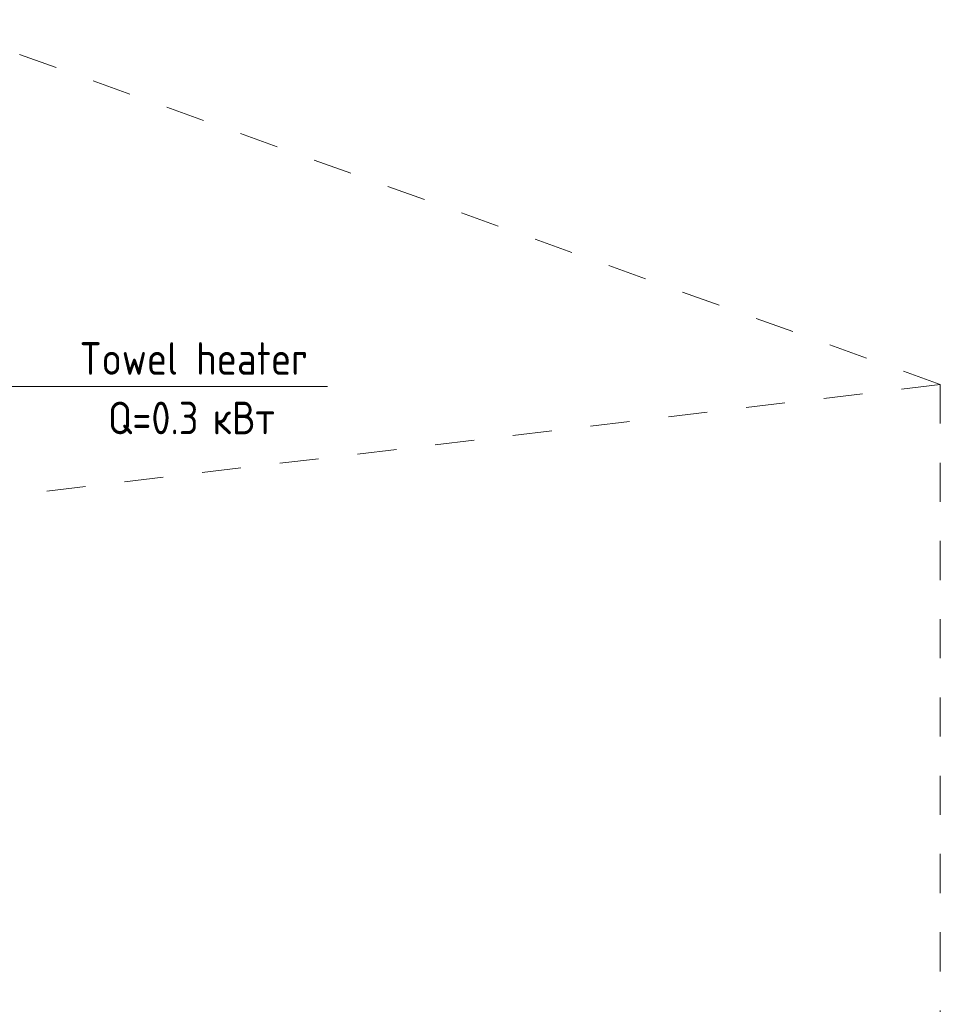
# Model space of a CAD drawing. Header units: millimetres. Extents: x 38570 to 76040, y -5041 to 9267.
# Tile 169 of 169: x 72511 to 76040, y 2492 to 6267. Entities that reach past the tile are written whole.
import ezdxf

# ---------------------------------------------------------------- set-up
doc = ezdxf.new("R2010")
doc.units = ezdxf.units.MM
doc.linetypes.add('ADSK_Скрыто', pattern=[300, 150, -150])
doc.layers.add('G-____-____-SYMB', color=111, linetype='ADSK_Скрыто', lineweight=20)
doc.layers.add('M-EQPM-___-IDEN', color=50, linetype='Continuous', lineweight=20)
doc.styles.add('GOST Common', font='GOST_Common.ttf', dxfattribs={"width": 0.9, "height": 125})

# ---------------------------------------------------------------- blocks, each defined once
blk = doc.blocks.new('ADSK_M_Оборудование_Отопительный прибор - ADSK_Марка _ ADSK_Тепловая мощность_20-1635446-3D Отопление Right')
at = {"layer": 'M-EQPM-___-IDEN'}
blk.add_line((49939.7, -845.3), (50939.7, -845.3), dxfattribs=at)

msp = doc.modelspace()

# ---------------------------------------------------------------- linework, layer by layer
at = {"layer": 'G-____-____-SYMB'}
for q in [(72138.1, 6266.7), (66883.7, 3774.7), (76040, -3947.2)]:
    msp.add_line((76040, 4868.5), q, dxfattribs=at)
at = {"layer": 'M-EQPM-___-IDEN'}
msp.add_line((72242.9, 4860.7), (72690.7, 4860.7), dxfattribs=at)

# ---------------------------------------------------------------- block references
msp.add_blockref('ADSK_M_Оборудование_Отопительный прибор - ADSK_Марка _ ADSK_Тепловая мощность_20-1635446-3D Отопление Right', (22751, 5706), dxfattribs=at)

# ---------------------------------------------------------------- next in the draw order: texts
at = {"layer": 'M-EQPM-___-IDEN', "lineweight": 9, "char_height": 125, "attachment_point": 1, "style": 'GOST Common', "bg_fill": 3, "box_fill_scale": 1.25, "bg_fill_color": 256, "bg_fill_true_color": 13158600, "bg_fill_transparency": 0}
for s, insert, width in [('Towel heater', (72740.2, 5030.4), 1082.278), ('Q=0.3 ', (72848.9, 4802.5), 487.025)]:
    msp.add_mtext(s, dxfattribs=dict(at, insert=insert, width=width))

# ---------------------------------------------------------------- next in the draw order: texts
at = {"layer": 'M-EQPM-___-IDEN', "lineweight": 9, "insert": (73250.7, 4802.5), "char_height": 125, "width": 331.899, "attachment_point": 1, "style": 'GOST Common', "bg_fill": 3, "box_fill_scale": 1.25, "bg_fill_color": 256, "bg_fill_true_color": 13158600, "bg_fill_transparency": 0}
msp.add_mtext('кВт', dxfattribs=at)

doc.saveas('drawing.dxf')
